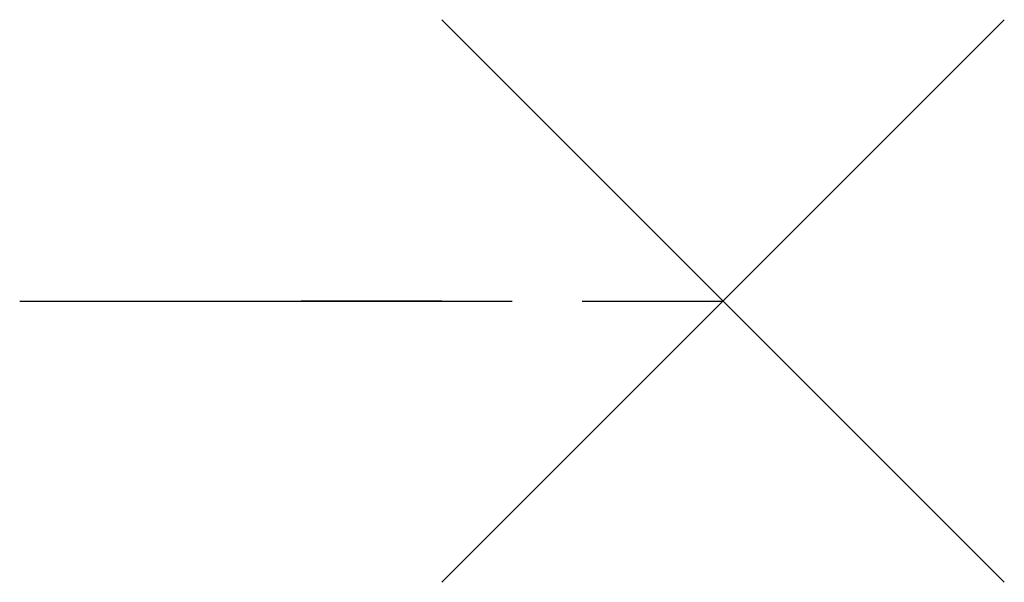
# Model space of a CAD drawing. Header units: inches. Extents: x 10.5 to 14, y -1 to 1.
import ezdxf

# ---------------------------------------------------------------- set-up
doc = ezdxf.new("R2010")
doc.units = ezdxf.units.IN
doc.header["$MEASUREMENT"] = 0
doc.header["$PDMODE"] = 3
doc.linetypes.add('CENTER', pattern=[2, 1.25, -0.25, 0.25, -0.25])
for name, color, linetype in [('CL', 1, 'CENTER'), ('NODES', 4, 'Continuous'), ('VIC_INFO', 30, 'Continuous')]:
    doc.layers.add(name, color=color, linetype=linetype)
doc.styles.get("Standard").update_dxf_attribs({"font": 'arial.ttf'})

# ---------------------------------------------------------------- blocks, each defined once
blk = doc.blocks.new('Sprinkler_NPT_SW_0.5 (15)_V2710', base_point=(2.5, 0))
at = {"layer": 'VIC_INFO', "extrusion": (0, -1, 5.05322e-16)}
blk.add_hatch(color=256, dxfattribs=at).paths.add_polyline_path([(1.432, 0.0918), (1.3988, 0.0918), (1.222, -0.1211, -0.392121), (1.1918, -0.117), (1.1064, -0.0193), (1.0736, -0.0193), (1.1737, -0.1344), (1.2393, -0.1344)])
at = {"layer": 'CL', "extrusion": (0, -1, 2.22045e-16)}
blk.add_line((0, 0), (2.5, 0), dxfattribs=at)
at = {"layer": 'NODES', "extrusion": (-1, 1.10228e-32, 4.96423e-17)}
blk.add_point((2.5, 0), dxfattribs=at)
blk.add_point((2.5, 0), dxfattribs=at)
blk.add_point((2.5, 0), dxfattribs=at)
at = {"layer": 'VIC_INFO', "extrusion": (0, -1, 2.22045e-16)}
for p, q in [((1.3988, 0, 0.0918), (1.222, 0, -0.1211)), ((1.2393, 0, -0.1344), (1.432, 0, 0.0918)), ((1.3988, 0, 0.0918), (1.432, 0, 0.0918)), ((1.0736, 0, -0.0193), (1.1064, 0, -0.0193)), ((1.0736, 0, -0.0193), (1.1737, 0, -0.1344)), ((1.1926, 0, -0.118), (1.1064, 0, -0.0193)), ((1.1737, 0, -0.1344), (1.2393, 0, -0.1344))]:
    blk.add_line(p, q, dxfattribs=at)
blk.add_circle((1.25, 0), 0.25, dxfattribs=at)
blk.add_arc((1.2091, -0.1027), 0.0225, 219.4743, 305.1191, dxfattribs=at)
at = {"layer": 'VIC_INFO', "flags": 1}
for tag in ['VIC_MARK', 'VIC_AREA', 'VIC_ZONE', 'VIC_SEQUENCE', 'SERVICE', 'MANUFACTURER', 'ENDCOND']:
    blk.add_attdef(tag, (0, 0), '', height=0.125, dxfattribs=at)
at = {"layer": 'VIC_INFO', "extrusion": (0, -1, 2.22045e-16), "flags": 9}
for tag, p in [('SIZE', (0.6311, -0.5034)), ('SIZE_MM', (0.6311, -0.6909)), ('WGHT', (0.6311, -0.8784)), ('P/N_1', (0.6311, -1.0659)), ('P/N_2', (0.6311, -1.2534)), ('URL', (0.6319, -1.5408)), ('DESC', (1.4812, -0.6828)), ('UID', (1.4812, -0.5034)), ('USER_1', (1.4812, -0.8784)), ('USER_2', (1.4812, -1.0659)), ('PCS', (1.4812, -1.2534)), ('STYLENO', (1.4838, -1.5142))]:
    blk.add_attdef(tag, p, '', height=0.125, dxfattribs=at)

msp = doc.modelspace()

# ---------------------------------------------------------------- block references
msp.add_blockref('Sprinkler_NPT_SW_0.5 (15)_V2710', (13, 0))

doc.saveas('drawing.dxf')
